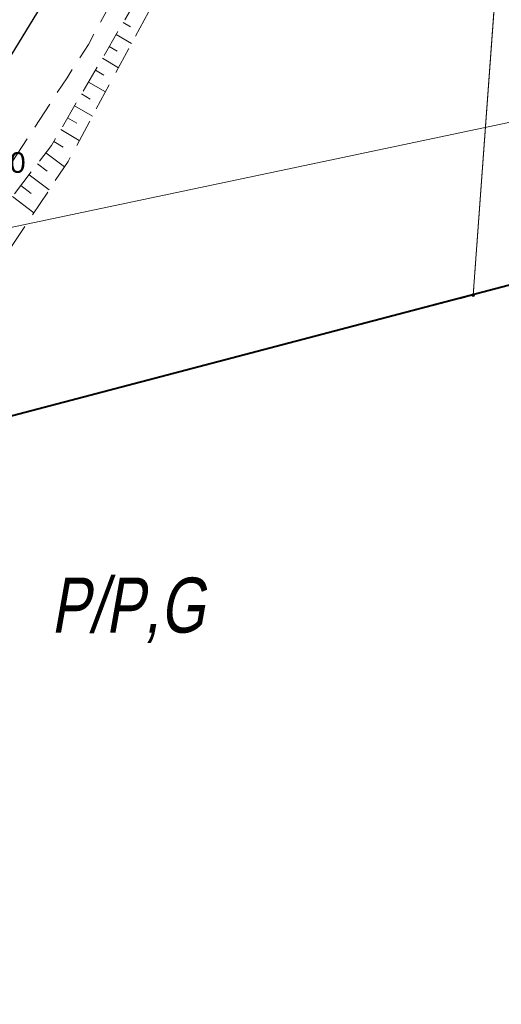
# Model space of a CAD drawing. Header units: metres. Extents: x 6567444 to 13135881, y 5574237 to 11149086.
# Tile 83 of 191: x 6567946 to 6567963, y 5574359 to 5574395. Entities that reach past the tile are written whole.
import ezdxf

# ---------------------------------------------------------------- set-up
doc = ezdxf.new("R2010")
doc.units = ezdxf.units.M
doc.linetypes.add('L_0_03', pattern=[1, 0.5, -0.5])
doc.linetypes.add('L_0_04', pattern=[1.5, 1, -0.5])
for name, color, linetype, lineweight in [('EGB_DzialkaEwidencyjna', 7, 'Continuous', 18), ('EGB_Klasouzytek', 92, 'Continuous', 18), ('EGB_KonturUzytkuGruntowego', 92, 'Continuous', 18), ('EGB_PunktGraniczny', 7, 'Continuous', 18), ('GES_PrzewodWodociagowy', 5, 'Continuous', 18), ('KR_ObiektKarto', 7, 'Continuous', 18), ('MP_LINIE_REGULAC', 135, 'Continuous', 40), ('OT_Komunikacja', 7, 'Continuous', 18), ('OT_Skarpa', 7, 'Continuous', 18), ('OTRS', 7, 'Continuous', 13), ('OTRS_O', 7, 'Continuous', 20)]:
    doc.layers.add(name, color=color, linetype=linetype, lineweight=lineweight)
doc.layers.add('FORMA - Arch 01 - PZT 1 Strefy', color=7, linetype='Continuous')
doc.styles.add('BDOT', font='arial.ttf', dxfattribs={"width": 0.9})
doc.styles.get("Standard").update_dxf_attribs({"font": 'arial.ttf'})
pattern_1 = [(45, (0, 0), (-0.265165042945, 0.265165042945), [])]

# ---------------------------------------------------------------- blocks, each defined once
blk = doc.blocks.new('L_0_02_2')
at = {"color": 0}
blk.add_point((0, 0), dxfattribs=at)
blk = doc.blocks.new('L_0_02_1')
at = {"color": 0}
blk.add_point((0, 0), dxfattribs=at)
blk = doc.blocks.new('EGPG_N')
at = {"linetype": 'Continuous', "lineweight": 13}
blk.add_hatch(color=0, dxfattribs=at).paths.add_polyline_path([(0, -0.1, 1), (0, 0.1, 1)])
at = {"color": 0, "linetype": 'Continuous', "lineweight": 13}
blk.add_circle((0, 0), 0.1, dxfattribs=at)
blk = doc.blocks.new('OTRS')
at = {"layer": 'OTRS', "color": 0, "lineweight": -3, "const_width": 0.09}
blk.add_lwpolyline([(-0.045, 0, 1), (0.045, 0, 1)], format="xyb", close=True, dxfattribs=at)
at = {"layer": 'OTRS_O', "color": 0, "style": 'BDOT'}
blk.add_attdef('RZEDNA', (0.514, 0.515), '', height=1.5, dxfattribs=at)
blk = doc.blocks.new('_MDCP')
at = {"layer": 'EGB_DzialkaEwidencyjna', "linetype": 'CONTINUOUS', "lineweight": 18}
for p, q in [((6567870.09, 5574563.29), (6567937.22, 5574576.21)), ((6567937.22, 5574576.21), (6567953.2, 5574485.85)), ((6567921.55, 5574569.11), (6567849.51, 5574552.26)), ((6567946.41, 5574443.1), (6567921.55, 5574569.11)), ((6567848.19, 5574557.83), (6567870.09, 5574563.29)), ((6567849.51, 5574552.26), (6567848.19, 5574557.83)), ((6567953.2, 5574485.85), (6567954.34, 5574479.4)), ((6567954.34, 5574479.4), (6567964.63, 5574421.22)), ((6567945.87, 5574426.93), (6567946.41, 5574443.1)), ((6567941.78, 5574411.28), (6567945.87, 5574426.93)), ((6567964.63, 5574421.22), (6567961.98, 5574385.01)), ((6567926.87, 5574389.48), (6567941.78, 5574411.28)), ((6567903.73, 5574376.76), (6567926.87, 5574389.48)), ((6567961.98, 5574385.01), (6567940.38, 5574379.35)), ((6567940.38, 5574379.35), (6567927.03, 5574350.99)), ((6567864.17, 5574367.81), (6567903.73, 5574376.76)), ((6567869.98, 5574345.11), (6567864.17, 5574367.81)), ((6567921.32, 5574359.06), (6567869.98, 5574345.11)), ((6567923.464, 5574348.631), (6567921.32, 5574359.06)), ((6567927.03, 5574350.99), (6567923.464, 5574348.631))]:
    blk.add_line(p, q, dxfattribs=at)
at = {"layer": 'EGB_Klasouzytek', "lineweight": 18}
blk.add_lwpolyline([(6567937.22, 5574576.21), (6567953.2, 5574485.85), (6567954.34, 5574479.4), (6567964.63, 5574421.22), (6567961.98, 5574385.01), (6567940.38, 5574379.35), (6567928.595, 5574354.314)], dxfattribs=at)
at = {"layer": 'EGB_KonturUzytkuGruntowego', "linetype": 'L_0_03', "lineweight": 18}
blk.add_lwpolyline([(6567953.2, 5574485.85), (6567954.34, 5574479.4), (6567964.63, 5574421.22), (6567961.98, 5574385.01), (6567940.38, 5574379.35), (6567928.595, 5574354.314)], dxfattribs=at)
at = {"layer": 'EGB_PunktGraniczny'}
blk.add_point((6567961.98, 5574385.01), dxfattribs=at)
at = {"layer": 'GES_PrzewodWodociagowy', "color": 5, "linetype": 'Continuous', "lineweight": 18}
blk.add_lwpolyline([(6567931.67, 5574356.163), (6567925.94, 5574383.41), (6567967.469, 5574392.165)], dxfattribs=at)
at = {"layer": 'KR_ObiektKarto', "linetype": 'Continuous', "lineweight": 18, "flags": 128}
for points in [[(6567949.271, 5574394.91), (6567949.542, 5574394.752)], [(6567949.019, 5574394.478), (6567949.576, 5574394.153)], [(6567948.767, 5574394.046), (6567949.053, 5574393.879)], [(6567948.515, 5574393.615), (6567949.102, 5574393.272)], [(6567948.263, 5574393.183), (6567948.564, 5574393.007)], [(6567948.011, 5574392.751), (6567948.627, 5574392.391)], [(6567947.759, 5574392.319), (6567948.074, 5574392.135)], [(6567947.507, 5574391.887), (6567948.153, 5574391.51)], [(6567947.254, 5574391.455), (6567947.585, 5574391.262)], [(6567947.002, 5574391.024), (6567947.679, 5574390.629)], [(6567946.75, 5574390.592), (6567947.096, 5574390.39)], [(6567946.465, 5574390.182), (6567947.137, 5574389.67)], [(6567946.162, 5574389.785), (6567946.511, 5574389.519)], [(6567945.858, 5574389.387), (6567946.582, 5574388.835)], [(6567945.555, 5574388.99), (6567945.93, 5574388.704)], [(6567945.252, 5574388.592), (6567946.027, 5574388.001)]]:
    blk.add_lwpolyline(points, dxfattribs=at)
at = {"layer": 'MP_LINIE_REGULAC', "linetype": 'Continuous'}
blk.add_lwpolyline([(6567928.454, 5574354.229), (6567940.318, 5574379.339), (6567965.138, 5574385.87)], dxfattribs=at)
at = {"layer": 'OT_Komunikacja', "color": 7, "linetype": 'Continuous', "lineweight": 25, "flags": 128}
blk.add_lwpolyline([(6567946.829, 5574396.401), (6567945.062, 5574393.494), (6567943.667, 5574391.188), (6567941.714, 5574388.428), (6567939.717, 5574385.726), (6567938.499, 5574384.155), (6567936.766, 5574382.158), (6567934.651, 5574379.867), (6567932.034, 5574377.144), (6567929.626, 5574374.868), (6567927.159, 5574372.769), (6567924.721, 5574370.845), (6567920.178, 5574367.514), (6567919.163, 5574366.875), (6567917.209, 5574365.668), (6567912.846, 5574363.203), (6567908.053, 5574360.812), (6567905.63, 5574359.784), (6567900.842, 5574357.997)], dxfattribs=at)
at = {"layer": 'OT_Komunikacja', "color": 7, "linetype": 'L_0_04', "lineweight": 18, "flags": 128}
blk.add_lwpolyline([(6567954.89, 5574468.512), (6567956.089, 5574463.26), (6567957.252, 5574458.143), (6567957.794, 5574455.218), (6567958.727, 5574450.183), (6567959.058, 5574447.861), (6567959.67, 5574442.376), (6567959.67, 5574436.486), (6567959.545, 5574431.99), (6567959.099, 5574427.014), (6567958.044, 5574420.969), (6567957.324, 5574417.445), (6567956.07, 5574412.854), (6567954.526, 5574407.996), (6567952.42, 5574402.809), (6567950.598, 5574398.897), (6567948.007, 5574394.119), (6567947.234, 5574392.908), (6567943.824, 5574387.695), (6567941.21, 5574384.2), (6567938.511, 5574380.967), (6567935.556, 5574377.712), (6567933.248, 5574375.394), (6567930.983, 5574373.286), (6567929, 5574371.503), (6567927.008, 5574369.919), (6567923.991, 5574367.643), (6567920.708, 5574365.356), (6567918.61, 5574364.087), (6567916.996, 5574363.184), (6567918.799, 5574366.142), (6567919.163, 5574366.875), (6567920.178, 5574367.514), (6567924.721, 5574370.845), (6567927.159, 5574372.769), (6567929.626, 5574374.868), (6567932.034, 5574377.144), (6567934.651, 5574379.867), (6567936.766, 5574382.158), (6567938.499, 5574384.155), (6567939.717, 5574385.726), (6567941.714, 5574388.428), (6567943.667, 5574391.188), (6567945.062, 5574393.494), (6567946.829, 5574396.401), (6567947.856, 5574398.247), (6567949.105, 5574400.712), (6567950.226, 5574403.154), (6567951.475, 5574406.082), (6567953.08, 5574410.424), (6567953.824, 5574412.7), (6567954.863, 5574416.361), (6567955.634, 5574419.668), (6567956.001, 5574421.378), (6567956.525, 5574424.251), (6567956.882, 5574426.779), (6567957.102, 5574428.646), (6567957.291, 5574430.461), (6567957.448, 5574433.219), (6567957.584, 5574436.196), (6567957.494, 5574439.375), (6567957.326, 5574443.683), (6567956.865, 5574448.256), (6567955.717, 5574455.051), (6567954.618, 5574460.152), (6567953.982, 5574463.046), (6567953.196, 5574466.527), (6567952.865, 5574468.02), (6567953.104, 5574468.962), (6567953.7, 5574470.618), (6567954.406, 5574471.956), (6567954.979, 5574472.711), (6567955.47, 5574473.02), (6567955.795, 5574470.584)], close=True, dxfattribs=at)
at = {"layer": 'OT_Skarpa', "color": 7, "linetype": 'L_0_04', "lineweight": 18, "flags": 128}
blk.add_lwpolyline([(6567955.232, 5574406.177), (6567951.756, 5574398.203), (6567947.269, 5574389.868), (6567942.777, 5574383.115), (6567937.448, 5574377.183), (6567930.261, 5574370.129), (6567925.735, 5574366.886), (6567916.441, 5574361.219), (6567908.061, 5574356.673), (6567903.277, 5574354.979), (6567890.931, 5574351.328), (6567881.688, 5574348.638), (6567870.25, 5574345.423), (6567870.125, 5574346.245), (6567881.513, 5574349.229), (6567890.859, 5574351.844), (6567903.074, 5574355.601), (6567907.897, 5574357.115), (6567916.207, 5574361.546), (6567925.258, 5574367.328), (6567929.831, 5574370.951), (6567936.889, 5574377.931), (6567941.701, 5574383.939), (6567946.663, 5574390.442), (6567951.323, 5574398.426), (6567954.838, 5574406.196), (6567955.936, 5574410.199)], close=True, dxfattribs=at)
at = {"layer": 'EGB_DzialkaEwidencyjna', "linetype": 'Continuous', "xscale": 0.5, "yscale": 0.5, "zscale": 0.5}
for name, rotation in [('L_0_02_2', 85.81), ('L_0_02_1', 194.68)]:
    blk.add_blockref(name, (6567961.98, 5574385.01), dxfattribs=dict(at, rotation=rotation))
at = {"layer": 'EGB_PunktGraniczny', "linetype": 'Continuous', "xscale": 0.5, "yscale": 0.5, "zscale": 0.5}
blk.add_blockref('EGPG_N', (6567961.98, 5574385.01), dxfattribs=at)
at = {"layer": 'OTRS', "xscale": 0.5, "yscale": 0.5, "zscale": 0.5}
blk.add_blockref('OTRS', (6567942.269, 5574389.197, 299.504), dxfattribs=at).add_auto_attribs({'RZEDNA': '299.50'})
at = {"layer": 'MP_LINIE_REGULAC', "linetype": 'Continuous', "oblique": 10, "width": 0.75}
blk.add_text('P/P,G', height=2, dxfattribs=at).set_placement((6567946.648, 5574372.751))
blk = doc.blocks.new('PR1183 Chorzów Metalowców V09_TT')
at = {"layer": 'FORMA - Arch 01 - PZT 1 Strefy', "linetype": 'Continuous', "lineweight": 0, "true_color": 0x577933}
h = blk.add_hatch(dxfattribs=at)
h.set_pattern_fill('ANSI31', color=77, scale=3, style=0)
h.set_pattern_definition(pattern_1)
h.paths.add_polyline_path([(6567874.014, 5574368.787), (6567903.73, 5574375.51), (6567926.87, 5574388.23), (6567941.769, 5574410.008), (6567945.87, 5574425.68), (6567946.274, 5574437.791), (6567944.961, 5574438.318), (6567943.09, 5574447.025), (6567939.696, 5574458.048), (6567938.856, 5574457.187), (6567945.454, 5574426.488), (6567940.566, 5574425.437), (6567942.208, 5574417.794, -0.198349), (6567940.833, 5574410.263), (6567926.815, 5574389.768), (6567903.433, 5574376.914), (6567873.643, 5574370.512)])
blk = doc.blocks.new('GE.I.6640.1.468.2024_MDCP_dodatkowe pomiary_12.03.2026')
at = {"layer": 'EGB_DzialkaEwidencyjna', "linetype": 'CONTINUOUS', "lineweight": 18}
for p, q in [((6567870.09, 5574563.29), (6567937.22, 5574576.21)), ((6567937.22, 5574576.21), (6567953.2, 5574485.85)), ((6567921.55, 5574569.11), (6567849.51, 5574552.26)), ((6567946.41, 5574443.1), (6567921.55, 5574569.11)), ((6567848.19, 5574557.83), (6567870.09, 5574563.29)), ((6567849.51, 5574552.26), (6567848.19, 5574557.83)), ((6567953.2, 5574485.85), (6567954.34, 5574479.4)), ((6567954.34, 5574479.4), (6567964.63, 5574421.22)), ((6567945.87, 5574426.93), (6567946.41, 5574443.1)), ((6567941.78, 5574411.28), (6567945.87, 5574426.93)), ((6567964.63, 5574421.22), (6567961.98, 5574385.01)), ((6567926.87, 5574389.48), (6567941.78, 5574411.28)), ((6567903.73, 5574376.76), (6567926.87, 5574389.48)), ((6567961.98, 5574385.01), (6567940.38, 5574379.35)), ((6567940.38, 5574379.35), (6567927.03, 5574350.99)), ((6567864.17, 5574367.81), (6567903.73, 5574376.76)), ((6567869.98, 5574345.11), (6567864.17, 5574367.81)), ((6567921.32, 5574359.06), (6567869.98, 5574345.11)), ((6567923.464, 5574348.631), (6567921.32, 5574359.06)), ((6567927.03, 5574350.99), (6567923.464, 5574348.631))]:
    blk.add_line(p, q, dxfattribs=at)
at = {"layer": 'EGB_Klasouzytek', "lineweight": 18}
blk.add_lwpolyline([(6567937.22, 5574576.21), (6567953.2, 5574485.85), (6567954.34, 5574479.4), (6567964.63, 5574421.22), (6567961.98, 5574385.01), (6567940.38, 5574379.35), (6567928.595, 5574354.314)], dxfattribs=at)
at = {"layer": 'EGB_KonturUzytkuGruntowego', "linetype": 'L_0_03', "lineweight": 18}
blk.add_lwpolyline([(6567953.2, 5574485.85), (6567954.34, 5574479.4), (6567964.63, 5574421.22), (6567961.98, 5574385.01), (6567940.38, 5574379.35), (6567928.595, 5574354.314)], dxfattribs=at)
at = {"layer": 'EGB_PunktGraniczny'}
blk.add_point((6567961.98, 5574385.01), dxfattribs=at)
at = {"layer": 'GES_PrzewodWodociagowy', "color": 5, "linetype": 'Continuous', "lineweight": 18}
blk.add_lwpolyline([(6567931.67, 5574356.163), (6567925.94, 5574383.41), (6567967.469, 5574392.165)], dxfattribs=at)
at = {"layer": 'KR_ObiektKarto', "linetype": 'Continuous', "lineweight": 18, "flags": 128}
for points in [[(6567949.271, 5574394.91), (6567949.542, 5574394.752)], [(6567949.019, 5574394.478), (6567949.576, 5574394.153)], [(6567948.767, 5574394.046), (6567949.053, 5574393.879)], [(6567948.515, 5574393.615), (6567949.102, 5574393.272)], [(6567948.263, 5574393.183), (6567948.564, 5574393.007)], [(6567948.011, 5574392.751), (6567948.627, 5574392.391)], [(6567947.759, 5574392.319), (6567948.074, 5574392.135)], [(6567947.507, 5574391.887), (6567948.153, 5574391.51)], [(6567947.254, 5574391.455), (6567947.585, 5574391.262)], [(6567947.002, 5574391.024), (6567947.679, 5574390.629)], [(6567946.75, 5574390.592), (6567947.096, 5574390.39)], [(6567946.465, 5574390.182), (6567947.137, 5574389.67)], [(6567946.162, 5574389.785), (6567946.511, 5574389.519)], [(6567945.858, 5574389.387), (6567946.582, 5574388.835)], [(6567945.555, 5574388.99), (6567945.93, 5574388.704)], [(6567945.252, 5574388.592), (6567946.027, 5574388.001)]]:
    blk.add_lwpolyline(points, dxfattribs=at)
at = {"layer": 'MP_LINIE_REGULAC', "linetype": 'Continuous'}
blk.add_lwpolyline([(6567928.454, 5574354.229), (6567940.318, 5574379.339), (6567965.138, 5574385.87)], dxfattribs=at)
at = {"layer": 'OT_Komunikacja', "color": 7, "linetype": 'Continuous', "lineweight": 25, "flags": 128}
blk.add_lwpolyline([(6567946.829, 5574396.401), (6567945.062, 5574393.494), (6567943.667, 5574391.188), (6567941.714, 5574388.428), (6567939.717, 5574385.726), (6567938.499, 5574384.155), (6567936.766, 5574382.158), (6567934.651, 5574379.867), (6567932.034, 5574377.144), (6567929.626, 5574374.868), (6567927.159, 5574372.769), (6567924.721, 5574370.845), (6567920.178, 5574367.514), (6567919.163, 5574366.875), (6567917.209, 5574365.668), (6567912.846, 5574363.203), (6567908.053, 5574360.812), (6567905.63, 5574359.784), (6567900.842, 5574357.997)], dxfattribs=at)
at = {"layer": 'OT_Komunikacja', "color": 7, "linetype": 'L_0_04', "lineweight": 18, "flags": 128}
blk.add_lwpolyline([(6567954.89, 5574468.512), (6567956.089, 5574463.26), (6567957.252, 5574458.143), (6567957.794, 5574455.218), (6567958.727, 5574450.183), (6567959.058, 5574447.861), (6567959.67, 5574442.376), (6567959.67, 5574436.486), (6567959.545, 5574431.99), (6567959.099, 5574427.014), (6567958.044, 5574420.969), (6567957.324, 5574417.445), (6567956.07, 5574412.854), (6567954.526, 5574407.996), (6567952.42, 5574402.809), (6567950.598, 5574398.897), (6567948.007, 5574394.119), (6567947.234, 5574392.908), (6567943.824, 5574387.695), (6567941.21, 5574384.2), (6567938.511, 5574380.967), (6567935.556, 5574377.712), (6567933.248, 5574375.394), (6567930.983, 5574373.286), (6567929, 5574371.503), (6567927.008, 5574369.919), (6567923.991, 5574367.643), (6567920.708, 5574365.356), (6567918.61, 5574364.087), (6567916.996, 5574363.184), (6567918.799, 5574366.142), (6567919.163, 5574366.875), (6567920.178, 5574367.514), (6567924.721, 5574370.845), (6567927.159, 5574372.769), (6567929.626, 5574374.868), (6567932.034, 5574377.144), (6567934.651, 5574379.867), (6567936.766, 5574382.158), (6567938.499, 5574384.155), (6567939.717, 5574385.726), (6567941.714, 5574388.428), (6567943.667, 5574391.188), (6567945.062, 5574393.494), (6567946.829, 5574396.401), (6567947.856, 5574398.247), (6567949.105, 5574400.712), (6567950.226, 5574403.154), (6567951.475, 5574406.082), (6567953.08, 5574410.424), (6567953.824, 5574412.7), (6567954.863, 5574416.361), (6567955.634, 5574419.668), (6567956.001, 5574421.378), (6567956.525, 5574424.251), (6567956.882, 5574426.779), (6567957.102, 5574428.646), (6567957.291, 5574430.461), (6567957.448, 5574433.219), (6567957.584, 5574436.196), (6567957.494, 5574439.375), (6567957.326, 5574443.683), (6567956.865, 5574448.256), (6567955.717, 5574455.051), (6567954.618, 5574460.152), (6567953.982, 5574463.046), (6567953.196, 5574466.527), (6567952.865, 5574468.02), (6567953.104, 5574468.962), (6567953.7, 5574470.618), (6567954.406, 5574471.956), (6567954.979, 5574472.711), (6567955.47, 5574473.02), (6567955.795, 5574470.584)], close=True, dxfattribs=at)
at = {"layer": 'OT_Skarpa', "color": 7, "linetype": 'L_0_04', "lineweight": 18, "flags": 128}
blk.add_lwpolyline([(6567955.232, 5574406.177), (6567951.756, 5574398.203), (6567947.269, 5574389.868), (6567942.777, 5574383.115), (6567937.448, 5574377.183), (6567930.261, 5574370.129), (6567925.735, 5574366.886), (6567916.441, 5574361.219), (6567908.061, 5574356.673), (6567903.277, 5574354.979), (6567890.931, 5574351.328), (6567881.688, 5574348.638), (6567870.25, 5574345.423), (6567870.125, 5574346.245), (6567881.513, 5574349.229), (6567890.859, 5574351.844), (6567903.074, 5574355.601), (6567907.897, 5574357.115), (6567916.207, 5574361.546), (6567925.258, 5574367.328), (6567929.831, 5574370.951), (6567936.889, 5574377.931), (6567941.701, 5574383.939), (6567946.663, 5574390.442), (6567951.323, 5574398.426), (6567954.838, 5574406.196), (6567955.936, 5574410.199)], close=True, dxfattribs=at)
at = {"layer": 'EGB_DzialkaEwidencyjna', "linetype": 'Continuous', "xscale": 0.5, "yscale": 0.5, "zscale": 0.5}
for name, rotation in [('L_0_02_2', 85.81), ('L_0_02_1', 194.68)]:
    blk.add_blockref(name, (6567961.98, 5574385.01), dxfattribs=dict(at, rotation=rotation))
at = {"layer": 'EGB_PunktGraniczny', "linetype": 'Continuous', "xscale": 0.5, "yscale": 0.5, "zscale": 0.5}
blk.add_blockref('EGPG_N', (6567961.98, 5574385.01), dxfattribs=at)
at = {"layer": 'OTRS', "xscale": 0.5, "yscale": 0.5, "zscale": 0.5}
blk.add_blockref('OTRS', (6567942.269, 5574389.197, 299.504), dxfattribs=at).add_auto_attribs({'RZEDNA': '299.50'})
at = {"layer": 'MP_LINIE_REGULAC', "linetype": 'Continuous', "oblique": 10, "width": 0.75}
blk.add_text('P/P,G', height=2, dxfattribs=at).set_placement((6567946.648, 5574372.751))

msp = doc.modelspace()

# ---------------------------------------------------------------- block references
at = {"layer": 'Defpoints'}
msp.add_blockref('GE.I.6640.1.468.2024_MDCP_dodatkowe pomiary_12.03.2026', (0, 0), dxfattribs=at)

# ---------------------------------------------------------------- next in the draw order: block references
msp.add_blockref('PR1183 Chorzów Metalowców V09_TT', (0, 1.25))

# ---------------------------------------------------------------- next in the draw order: block references
msp.add_blockref('_MDCP', (0, 0))

# ---------------------------------------------------------------- next in the draw order: hatches: boundary and pattern name
at = {"layer": 'FORMA - Arch 01 - PZT 1 Strefy', "linetype": 'Continuous', "lineweight": 0, "true_color": 0x577933}
h = msp.add_hatch(dxfattribs=at)
h.set_pattern_fill('ANSI31', color=77, scale=3, style=0)
h.set_pattern_definition(pattern_1)
h.paths.add_polyline_path([(6567874.014, 5574368.787), (6567903.73, 5574375.51), (6567926.87, 5574388.23), (6567941.769, 5574410.008), (6567945.87, 5574425.68), (6567946.274, 5574437.791), (6567944.961, 5574438.318), (6567943.09, 5574447.025), (6567939.696, 5574458.048), (6567938.856, 5574457.187), (6567945.454, 5574426.488), (6567940.566, 5574425.437), (6567942.208, 5574417.794, -0.198349), (6567940.833, 5574410.263), (6567926.815, 5574389.768), (6567903.433, 5574376.914), (6567873.643, 5574370.512)])

doc.saveas('drawing.dxf')
